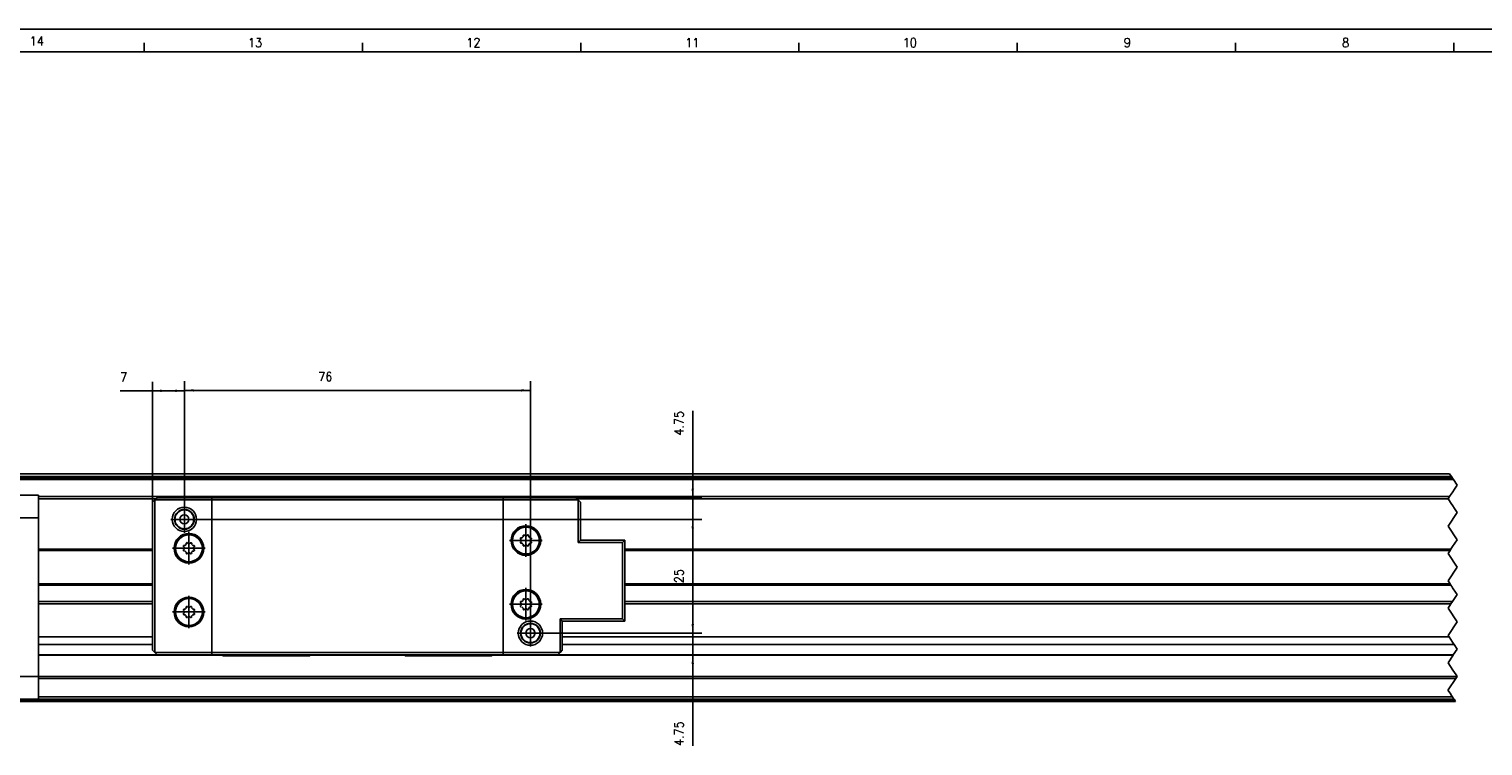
# Model space of a CAD drawing. Header units: inches. Extents: x -235 to 1816, y -109 to 485.
# Tile 8 of 25: x -49 to 271, y 327 to 485. Entities that reach past the tile are written whole.
import ezdxf

# ---------------------------------------------------------------- set-up
doc = ezdxf.new("R2010")
doc.units = ezdxf.units.IN
doc.linetypes.add('DOT_CENTER', pattern=[14, 12, -1, 0, -1])
doc.layers.add('1', color=7, linetype='Continuous')
doc.styles.add('CONVERTER_11', font='txt.shx', dxfattribs={"width": 0.9})
doc.dimstyles.new('ME10_DIM_48', dxfattribs={"dimtxt": 2, "dimasz": 2, "dimexe": 2, "dimexo": 0, "dimgap": 2, "dimtad": 1, "dimdsep": 46, "dimtxsty": 'CONVERTER_11', "dimsah": 1, "dimcen": 0.09, "dimclrd": 2, "dimclre": 2, "dimclrt": 2, "dimadec": 0, "dimazin": 0, "dimtfac": 1, "dimtdec": 4, "dimtix": 1, "dimtmove": 0, "dimatfit": 3, "dimfxl": 1, "dimtolj": 1, "dimtzin": 0, "dimarcsym": 0})
doc.dimstyles.new('ME10_DIM_49', dxfattribs={"dimtxt": 2, "dimasz": 2, "dimexe": 2, "dimexo": 0, "dimgap": 2, "dimtad": 1, "dimdsep": 46, "dimtxsty": 'CONVERTER_11', "dimsah": 1, "dimcen": 0.09, "dimclrd": 2, "dimclre": 2, "dimclrt": 2, "dimadec": 0, "dimazin": 0, "dimtfac": 1, "dimtdec": 4, "dimtix": 1, "dimtmove": 0, "dimatfit": 3, "dimfxl": 1, "dimtolj": 1, "dimtzin": 0, "dimarcsym": 0})
doc.dimstyles.new('ME10_DIM_50', dxfattribs={"dimtxt": 2, "dimasz": 2, "dimexe": 2, "dimexo": 0, "dimgap": 2, "dimtad": 1, "dimdsep": 46, "dimtxsty": 'CONVERTER_11', "dimsah": 1, "dimcen": 0.09, "dimclrd": 2, "dimclre": 2, "dimclrt": 2, "dimadec": 0, "dimazin": 0, "dimtfac": 1, "dimtdec": 4, "dimtix": 1, "dimtmove": 0, "dimatfit": 3, "dimfxl": 1, "dimtolj": 1, "dimtzin": 0, "dimarcsym": 0})
doc.dimstyles.new('ME10_DIM_51', dxfattribs={"dimtxt": 2, "dimasz": 2, "dimexe": 2, "dimexo": 0, "dimgap": 2, "dimtad": 1, "dimdsep": 46, "dimtxsty": 'CONVERTER_11', "dimsah": 1, "dimcen": 0.09, "dimclrd": 2, "dimclre": 2, "dimclrt": 2, "dimadec": 0, "dimazin": 0, "dimtfac": 1, "dimtdec": 4, "dimtix": 1, "dimtmove": 0, "dimatfit": 3, "dimfxl": 1, "dimtolj": 1, "dimtzin": 0, "dimarcsym": 0})
doc.dimstyles.new('ME10_DIM_54', dxfattribs={"dimtxt": 2, "dimasz": 2, "dimexe": 2, "dimexo": 0, "dimgap": 2, "dimtad": 1, "dimdsep": 46, "dimtxsty": 'CONVERTER_11', "dimsah": 1, "dimcen": 0.09, "dimclrd": 2, "dimclre": 2, "dimclrt": 2, "dimadec": 0, "dimazin": 0, "dimtfac": 1, "dimtdec": 4, "dimtix": 1, "dimtmove": 0, "dimatfit": 3, "dimfxl": 1, "dimtolj": 1, "dimtzin": 0, "dimarcsym": 0})

# ---------------------------------------------------------------- blocks, each defined once
blk = doc.blocks.new('L-6_CABEZA__40', base_point=(-21.57, 347.1))
at = {"color": 7, "linetype": 'Continuous'}
for p, q in [((-21.57, 380.85), (-21.07, 381.35)), ((-21.57, 348.35), (-21.57, 380.85)), ((-21.07, 381.35), (-20.57, 381.85)), ((-8.57, 381.35), (-21.07, 381.35)), ((-21.07, 381.35), (-21.07, 347.85)), ((-20.57, 381.85), (-8.57, 381.85)), ((-8.57, 381.85), (-6.32, 381.85)), ((-8.57, 381.35), (-8.57, 381.85)), ((55.43, 381.35), (-8.57, 381.35)), ((-8.57, 347.85), (-8.57, 381.35)), ((-6.07, 382.1), (-6.32, 381.85)), ((-6.32, 381.85), (13.18, 381.85)), ((0.37, 382.1), (-6.07, 382.1)), ((6.49, 382.1), (0.37, 382.1)), ((12.93, 382.1), (6.49, 382.1)), ((13.18, 381.85), (12.93, 382.1)), ((13.18, 381.85), (33.68, 381.85)), ((33.93, 382.1), (33.68, 381.85)), ((33.68, 381.85), (53.18, 381.85)), ((40.37, 382.1), (33.93, 382.1)), ((46.49, 382.1), (40.37, 382.1)), ((52.93, 382.1), (46.49, 382.1)), ((53.18, 381.85), (52.93, 382.1)), ((53.18, 381.85), (55.43, 381.85)), ((55.43, 381.85), (71.43, 381.85)), ((55.43, 381.85), (55.43, 381.35)), ((55.43, 381.35), (71.93, 381.35)), ((55.43, 347.85), (55.43, 381.35)), ((71.43, 381.85), (71.93, 381.35)), ((72.43, 380.85), (71.93, 381.35)), ((71.93, 372.04), (71.93, 381.35)), ((72.43, 380.85), (72.43, 372.54)), ((60.14, 373.61), (60.19, 373.52)), ((60.66, 373.52), (60.71, 373.61)), ((-14.64, 370.99), (-14.73, 371.04)), ((-14.73, 370.46), (-14.64, 370.52)), ((-14.61, 370.92), (-14.61, 370.93)), ((-14.61, 370.58), (-14.61, 370.59)), ((-14.59, 371.36), (-14.5, 371.34)), ((-14.16, 371.67), (-14.18, 371.77)), ((-14.16, 371.66), (-14.16, 371.67)), ((-13.86, 371.91), (-13.81, 371.82)), ((-13.34, 371.82), (-13.28, 371.91)), ((-12.98, 371.67), (-12.99, 371.66)), ((-12.96, 371.77), (-12.98, 371.67)), ((-12.65, 371.34), (-12.55, 371.36)), ((-12.54, 370.93), (-12.54, 370.92)), ((-12.54, 370.59), (-12.54, 370.58)), ((-12.42, 371.04), (-12.51, 370.99)), ((-12.51, 370.52), (-12.42, 370.46)), ((59.36, 372.69), (59.27, 372.74)), ((59.27, 372.16), (59.36, 372.22)), ((59.39, 372.62), (59.39, 372.63)), ((59.39, 372.28), (59.39, 372.29)), ((59.41, 373.06), (59.5, 373.04)), ((59.5, 371.86), (59.41, 371.84)), ((59.84, 373.37), (59.81, 373.47)), ((59.81, 371.43), (59.84, 371.53)), ((59.84, 373.36), (59.84, 373.37)), ((59.84, 371.53), (59.84, 371.55)), ((60.19, 371.38), (60.14, 371.3)), ((60.71, 371.3), (60.66, 371.38)), ((61.04, 373.47), (61.01, 373.37)), ((61.01, 373.37), (61.01, 373.36)), ((61.01, 371.55), (61.01, 371.53)), ((61.01, 371.53), (61.04, 371.43)), ((61.35, 373.04), (61.44, 373.06)), ((61.44, 371.84), (61.35, 371.86)), ((61.46, 372.63), (61.46, 372.62)), ((61.46, 372.29), (61.46, 372.28)), ((61.58, 372.74), (61.49, 372.69)), ((61.49, 372.22), (61.58, 372.16)), ((72.43, 372.54), (71.93, 372.04)), ((71.93, 372.04), (81.67, 372.04)), ((72.43, 372.54), (82.17, 372.54)), ((82.17, 372.54), (81.67, 372.04)), ((81.67, 355.27), (81.67, 372.04)), ((82.17, 354.77), (82.17, 372.54)), ((-14.5, 370.16), (-14.59, 370.14)), ((-14.18, 369.73), (-14.16, 369.83)), ((-14.16, 369.83), (-14.16, 369.85)), ((-13.81, 369.68), (-13.86, 369.6)), ((-13.28, 369.6), (-13.34, 369.68)), ((-12.99, 369.85), (-12.98, 369.83)), ((-12.98, 369.83), (-12.96, 369.73)), ((-12.55, 370.14), (-12.65, 370.16)), ((-14.16, 357.67), (-14.19, 357.77)), ((-14.16, 357.66), (-14.16, 357.67)), ((-13.86, 357.91), (-13.81, 357.82)), ((-13.34, 357.82), (-13.29, 357.91)), ((-12.96, 357.77), (-12.99, 357.67)), ((-12.99, 357.67), (-12.99, 357.66)), ((59.36, 358.69), (59.27, 358.74)), ((59.27, 358.16), (59.36, 358.22)), ((59.39, 358.62), (59.39, 358.63)), ((59.39, 358.28), (59.39, 358.29)), ((59.41, 359.06), (59.5, 359.04)), ((59.5, 357.86), (59.41, 357.84)), ((59.84, 359.37), (59.81, 359.47)), ((59.84, 359.36), (59.84, 359.37)), ((60.14, 359.61), (60.19, 359.52)), ((60.66, 359.52), (60.71, 359.61)), ((61.04, 359.47), (61.01, 359.37)), ((61.01, 359.37), (61.01, 359.36)), ((61.35, 359.04), (61.44, 359.06)), ((61.44, 357.84), (61.35, 357.86)), ((61.46, 358.63), (61.46, 358.62)), ((61.46, 358.29), (61.46, 358.28)), ((61.58, 358.74), (61.49, 358.69)), ((61.49, 358.22), (61.58, 358.16)), ((-14.64, 356.99), (-14.73, 357.04)), ((-14.73, 356.46), (-14.64, 356.52)), ((-14.61, 356.92), (-14.61, 356.93)), ((-14.61, 356.58), (-14.61, 356.59)), ((-14.59, 357.36), (-14.5, 357.34)), ((-14.5, 356.16), (-14.59, 356.14)), ((-14.19, 355.73), (-14.16, 355.83)), ((-14.16, 355.83), (-14.16, 355.85)), ((-13.81, 355.68), (-13.86, 355.6)), ((-13.29, 355.6), (-13.34, 355.68)), ((-12.99, 355.85), (-12.99, 355.83)), ((-12.99, 355.83), (-12.96, 355.73)), ((-12.65, 357.34), (-12.56, 357.36)), ((-12.56, 356.14), (-12.65, 356.16)), ((-12.54, 356.93), (-12.54, 356.92)), ((-12.54, 356.59), (-12.54, 356.58)), ((-12.42, 357.04), (-12.51, 356.99)), ((-12.51, 356.52), (-12.42, 356.46)), ((59.81, 357.43), (59.84, 357.53)), ((59.84, 357.53), (59.84, 357.55)), ((60.19, 357.38), (60.14, 357.3)), ((60.71, 357.3), (60.66, 357.38)), ((61.01, 357.55), (61.01, 357.53)), ((61.01, 357.53), (61.04, 357.43)), ((67.93, 347.85), (67.93, 355.27)), ((67.93, 355.27), (68.43, 354.77)), ((81.67, 355.27), (67.93, 355.27)), ((68.43, 354.77), (82.17, 354.77)), ((68.43, 348.6), (68.43, 354.77)), ((82.17, 354.77), (81.67, 355.27)), ((-21.07, 347.85), (-21.57, 348.35)), ((67.93, 347.85), (68.43, 348.35)), ((68.43, 348.35), (68.43, 348.6)), ((-8.57, 347.85), (-21.07, 347.85)), ((-21.07, 347.85), (-20.57, 347.35)), ((-20.57, 347.35), (-8.57, 347.35)), ((-8.57, 347.85), (-8.57, 347.35)), ((-8.57, 347.85), (55.43, 347.85)), ((-6.32, 347.35), (-8.57, 347.35)), ((13.18, 347.35), (-6.32, 347.35)), ((-6.32, 347.35), (-6.07, 347.1)), ((-6.07, 347.1), (12.93, 347.1)), ((12.93, 347.1), (13.18, 347.35)), ((33.68, 347.35), (13.18, 347.35)), ((33.68, 347.35), (33.93, 347.1)), ((53.18, 347.35), (33.68, 347.35)), ((33.93, 347.1), (52.93, 347.1)), ((53.18, 347.35), (52.93, 347.1)), ((55.43, 347.35), (53.18, 347.35)), ((67.93, 347.85), (55.43, 347.85)), ((55.43, 347.85), (55.43, 347.35)), ((67.43, 347.35), (55.43, 347.35)), ((67.93, 347.85), (67.43, 347.35))]:
    blk.add_line(p, q, dxfattribs=at)
for centre, radius in [((-14.57, 377.1), 2.68), ((-14.57, 377.1), 2.17), ((-14.57, 377.1), 2.08), ((-14.57, 377.1), 1), ((-13.57, 370.75), 3.25), ((-13.57, 370.75), 3), ((-13.57, 370.75), 2.95), ((60.43, 372.45), 3.25), ((60.43, 372.45), 3), ((60.43, 372.45), 2.95), ((60.43, 358.45), 3.25), ((60.43, 358.45), 3), ((60.43, 358.45), 2.95), ((-13.57, 356.75), 3.25), ((-13.57, 356.75), 3), ((-13.57, 356.75), 2.95), ((61.43, 352.1), 2.67), ((61.43, 352.1), 2.17), ((61.43, 352.1), 2.08), ((61.43, 352.1), 1)]:
    blk.add_circle(centre, radius, dxfattribs=at)
for centre, radius, start, end in [((59.96, 373.5), 0.15, 113.8206, 192.5), ((60.43, 372.45), 1.3, 111.1794, 113.8206), ((60.01, 373.53), 0.15, 90, 111.1794), ((60.01, 373.53), 0.15, 32.5, 90), ((60.84, 373.53), 0.15, 68.8206, 147.5), ((60.43, 372.45), 1.3, 66.1794, 68.8206), ((60.89, 373.5), 0.15, 45, 66.1794), ((60.89, 373.5), 0.15, 347.5, 45), ((-14.65, 371.17), 0.15, 158.8206, 237.5), ((-14.65, 370.34), 0.15, 122.5, 180), ((-13.57, 370.75), 1.3, 156.1794, 158.8206), ((-14.63, 371.22), 0.15, 135, 156.1794), ((-14.63, 371.22), 0.15, 77.5, 135), ((-14.68, 370.93), 0.07, 0, 57.5), ((-14.68, 370.58), 0.07, 302.5, 0), ((-13.57, 370.75), 1.05, 170.9522, 189.0478), ((-14.48, 371.41), 0.07, 257.5, 324.0478), ((-13.57, 370.75), 1.05, 125.9522, 144.0478), ((-14.04, 371.8), 0.15, 113.8206, 192.5), ((-14.23, 371.66), 0.07, 305.9522, 0), ((-13.57, 370.75), 1.3, 111.1794, 113.8206), ((-13.99, 371.83), 0.15, 90, 111.1794), ((-13.99, 371.83), 0.15, 32.5, 90), ((-13.75, 371.86), 0.07, 212.5, 279.0478), ((-13.57, 370.75), 1.05, 80.9522, 99.0478), ((-13.4, 371.86), 0.07, 260.9522, 327.5), ((-13.16, 371.83), 0.15, 68.8206, 147.5), ((-13.57, 370.75), 1.3, 66.1794, 68.8206), ((-13.11, 371.8), 0.15, 45, 66.1794), ((-13.11, 371.8), 0.15, 347.5, 45), ((-12.92, 371.66), 0.07, 180, 234.0478), ((-13.57, 370.75), 1.05, 35.9522, 54.0478), ((-12.67, 371.41), 0.07, 215.9522, 282.5), ((-12.52, 371.22), 0.15, 23.8206, 102.5), ((-12.47, 370.93), 0.07, 122.5, 180), ((-13.57, 370.75), 1.05, 350.9522, 9.0478), ((-12.47, 370.58), 0.07, 180, 237.5), ((-12.5, 371.17), 0.15, 302.5, 0), ((-12.5, 370.34), 0.15, 338.8206, 57.5), ((-13.57, 370.75), 1.3, 21.1794, 23.8206), ((-12.5, 371.17), 0.15, 0, 21.1794), ((59.35, 372.87), 0.15, 158.8206, 237.5), ((59.35, 372.04), 0.15, 122.5, 180), ((59.35, 372.04), 0.15, 180, 201.1794), ((60.43, 372.45), 1.3, 156.1794, 158.8206), ((60.43, 372.45), 1.3, 201.1794, 203.8206), ((59.37, 372.92), 0.15, 135, 156.1794), ((59.37, 371.99), 0.15, 203.8206, 282.5), ((59.37, 372.92), 0.15, 77.5, 135), ((59.32, 372.63), 0.07, 0, 57.5), ((59.32, 372.28), 0.07, 302.5, 0), ((60.43, 372.45), 1.05, 170.9522, 189.0478), ((59.52, 373.11), 0.07, 257.5, 324.0478), ((59.52, 371.8), 0.07, 35.9522, 102.5), ((60.43, 372.45), 1.05, 125.9522, 144.0478), ((60.43, 372.45), 1.05, 215.9522, 234.0478), ((59.77, 373.36), 0.07, 305.9522, 0), ((59.77, 371.55), 0.07, 360, 54.0478), ((59.96, 371.4), 0.15, 167.5, 225), ((59.96, 371.4), 0.15, 225, 246.1794), ((60.43, 372.45), 1.3, 246.1794, 248.8206), ((60.01, 371.38), 0.15, 248.8206, 327.5), ((60.25, 373.56), 0.07, 212.5, 279.0478), ((60.25, 371.35), 0.07, 80.9522, 147.5), ((60.43, 372.45), 1.05, 80.9522, 99.0478), ((60.43, 372.45), 1.05, 260.9522, 279.0478), ((60.6, 373.56), 0.07, 260.9522, 327.5), ((60.6, 371.35), 0.07, 32.5, 99.0478), ((60.84, 371.38), 0.15, 212.5, 270), ((60.84, 371.38), 0.15, 270, 291.1794), ((60.43, 372.45), 1.3, 291.1794, 293.8206), ((60.89, 371.4), 0.15, 293.8206, 12.5), ((61.08, 373.36), 0.07, 180, 234.0478), ((61.08, 371.55), 0.07, 125.9522, 180), ((60.43, 372.45), 1.05, 35.9522, 54.0478), ((60.43, 372.45), 1.05, 305.9522, 324.0478), ((61.33, 373.11), 0.07, 215.9522, 282.5), ((61.33, 371.8), 0.07, 77.5, 144.0478), ((61.48, 372.92), 0.15, 23.8206, 102.5), ((61.48, 371.99), 0.15, 257.5, 315), ((61.53, 372.63), 0.07, 122.5, 180), ((60.43, 372.45), 1.05, 350.9522, 9.0478), ((61.53, 372.28), 0.07, 180, 237.5), ((61.5, 372.87), 0.15, 302.5, 0), ((61.5, 372.04), 0.15, 338.8206, 57.5), ((61.48, 371.99), 0.15, 315, 336.1794), ((60.43, 372.45), 1.3, 21.1794, 23.8206), ((60.43, 372.45), 1.3, 336.1794, 338.8206), ((61.5, 372.87), 0.15, 0, 21.1794), ((-14.65, 370.34), 0.15, 180, 201.1794), ((-13.57, 370.75), 1.3, 201.1794, 203.8206), ((-14.63, 370.29), 0.15, 203.8206, 282.5), ((-14.48, 370.1), 0.07, 35.9522, 102.5), ((-13.57, 370.75), 1.05, 215.9522, 234.0478), ((-14.23, 369.85), 0.07, 360, 54.0478), ((-14.04, 369.7), 0.15, 167.5, 225), ((-14.04, 369.7), 0.15, 225, 246.1794), ((-13.57, 370.75), 1.3, 246.1794, 248.8206), ((-13.99, 369.68), 0.15, 248.8206, 327.5), ((-13.75, 369.65), 0.07, 80.9522, 147.5), ((-13.57, 370.75), 1.05, 260.9522, 279.0478), ((-13.4, 369.65), 0.07, 32.5, 99.0478), ((-13.16, 369.68), 0.15, 212.5, 270), ((-13.16, 369.68), 0.15, 270, 291.1794), ((-13.57, 370.75), 1.3, 291.1794, 293.8206), ((-13.11, 369.7), 0.15, 293.8206, 12.5), ((-12.92, 369.85), 0.07, 125.9522, 180), ((-13.57, 370.75), 1.05, 305.9522, 324.0478), ((-12.67, 370.1), 0.07, 77.5, 144.0478), ((-12.52, 370.29), 0.15, 257.5, 315), ((-12.52, 370.29), 0.15, 315, 336.1794), ((-13.57, 370.75), 1.3, 336.1794, 338.8206), ((-13.57, 356.75), 1.05, 125.9522, 144.0478), ((-14.04, 357.8), 0.15, 113.8206, 192.5), ((-14.23, 357.66), 0.07, 305.9522, 0), ((-13.57, 356.75), 1.3, 111.1794, 113.8206), ((-13.99, 357.83), 0.15, 90, 111.1794), ((-13.99, 357.83), 0.15, 32.5, 90), ((-13.75, 357.86), 0.07, 212.5, 279.0478), ((-13.57, 356.75), 1.05, 80.9522, 99.0478), ((-13.4, 357.86), 0.07, 260.9522, 327.5), ((-13.16, 357.83), 0.15, 68.8206, 147.5), ((-13.57, 356.75), 1.3, 66.1794, 68.8206), ((-13.11, 357.8), 0.15, 45, 66.1794), ((-13.11, 357.8), 0.15, 347.5, 45), ((-12.92, 357.66), 0.07, 180, 234.0478), ((-13.57, 356.75), 1.05, 35.9522, 54.0478), ((59.35, 358.87), 0.15, 158.8206, 237.5), ((59.35, 358.04), 0.15, 122.5, 180), ((59.35, 358.04), 0.15, 180, 201.1794), ((60.43, 358.45), 1.3, 156.1794, 158.8206), ((60.43, 358.45), 1.3, 201.1794, 203.8206), ((59.37, 358.92), 0.15, 135, 156.1794), ((59.37, 357.99), 0.15, 203.8206, 282.5), ((59.37, 358.92), 0.15, 77.5, 135), ((59.32, 358.63), 0.07, 0, 57.5), ((59.32, 358.28), 0.07, 302.5, 0), ((60.43, 358.45), 1.05, 170.9522, 189.0478), ((59.52, 359.11), 0.07, 257.5, 324.0478), ((59.52, 357.8), 0.07, 35.9522, 102.5), ((60.43, 358.45), 1.05, 125.9522, 144.0478), ((60.43, 358.45), 1.05, 215.9522, 234.0478), ((59.96, 359.5), 0.15, 113.8206, 192.5), ((59.77, 359.36), 0.07, 305.9522, 0), ((59.77, 357.55), 0.07, 360, 54.0478), ((60.43, 358.45), 1.3, 111.1794, 113.8206), ((60.01, 359.53), 0.15, 90, 111.1794), ((60.01, 359.53), 0.15, 32.5, 90), ((60.25, 359.56), 0.07, 212.5, 279.0478), ((60.43, 358.45), 1.05, 80.9522, 99.0478), ((60.6, 359.56), 0.07, 260.9522, 327.5), ((60.84, 359.53), 0.15, 68.8206, 147.5), ((60.43, 358.45), 1.3, 66.1794, 68.8206), ((60.89, 359.5), 0.15, 45, 66.1794), ((60.89, 359.5), 0.15, 347.5, 45), ((61.08, 359.36), 0.07, 180, 234.0478), ((61.08, 357.55), 0.07, 125.9522, 180), ((60.43, 358.45), 1.05, 35.9522, 54.0478), ((60.43, 358.45), 1.05, 305.9522, 324.0478), ((61.33, 359.11), 0.07, 215.9522, 282.5), ((61.33, 357.8), 0.07, 77.5, 144.0478), ((61.48, 358.92), 0.15, 23.8206, 102.5), ((61.48, 357.99), 0.15, 257.5, 315), ((61.53, 358.63), 0.07, 122.5, 180), ((60.43, 358.45), 1.05, 350.9522, 9.0478), ((61.53, 358.28), 0.07, 180, 237.5), ((61.5, 358.87), 0.15, 302.5, 0), ((61.5, 358.04), 0.15, 338.8206, 57.5), ((61.48, 357.99), 0.15, 315, 336.1794), ((60.43, 358.45), 1.3, 21.1794, 23.8206), ((60.43, 358.45), 1.3, 336.1794, 338.8206), ((61.5, 358.87), 0.15, 0, 21.1794), ((-14.65, 357.17), 0.15, 158.8206, 237.5), ((-14.65, 356.34), 0.15, 122.5, 180), ((-14.65, 356.34), 0.15, 180, 201.1794), ((-13.57, 356.75), 1.3, 156.1794, 158.8206), ((-13.57, 356.75), 1.3, 201.1794, 203.8206), ((-14.63, 357.22), 0.15, 135, 156.1794), ((-14.63, 356.29), 0.15, 203.8206, 282.5), ((-14.63, 357.22), 0.15, 77.5, 135), ((-14.68, 356.93), 0.07, 0, 57.5), ((-14.68, 356.58), 0.07, 302.5, 0), ((-13.57, 356.75), 1.05, 170.9522, 189.0478), ((-14.48, 357.41), 0.07, 257.5, 324.0478), ((-14.48, 356.1), 0.07, 35.9522, 102.5), ((-13.57, 356.75), 1.05, 215.9522, 234.0478), ((-14.23, 355.85), 0.07, 360, 54.0478), ((-14.04, 355.7), 0.15, 167.5, 225), ((-14.04, 355.7), 0.15, 225, 246.1794), ((-13.57, 356.75), 1.3, 246.1794, 248.8206), ((-13.99, 355.68), 0.15, 248.8206, 327.5), ((-13.75, 355.65), 0.07, 80.9522, 147.5), ((-13.57, 356.75), 1.05, 260.9522, 279.0478), ((-13.4, 355.65), 0.07, 32.5, 99.0478), ((-13.16, 355.68), 0.15, 212.5, 270), ((-13.16, 355.68), 0.15, 270, 291.1794), ((-13.57, 356.75), 1.3, 291.1794, 293.8206), ((-13.11, 355.7), 0.15, 293.8206, 12.5), ((-12.92, 355.85), 0.07, 125.9522, 180), ((-13.57, 356.75), 1.05, 305.9522, 324.0478), ((-12.67, 357.41), 0.07, 215.9522, 282.5), ((-12.67, 356.1), 0.07, 77.5, 144.0478), ((-12.52, 357.22), 0.15, 23.8206, 102.5), ((-12.52, 356.29), 0.15, 257.5, 315), ((-12.47, 356.93), 0.07, 122.5, 180), ((-13.57, 356.75), 1.05, 350.9522, 9.0478), ((-12.47, 356.58), 0.07, 180, 237.5), ((-12.5, 357.17), 0.15, 302.5, 0), ((-12.5, 356.34), 0.15, 338.8206, 57.5), ((-12.52, 356.29), 0.15, 315, 336.1794), ((-13.57, 356.75), 1.3, 21.1794, 23.8206), ((-13.57, 356.75), 1.3, 336.1794, 338.8206), ((-12.5, 357.17), 0.15, 0, 21.1794), ((59.96, 357.4), 0.15, 167.5, 225), ((59.96, 357.4), 0.15, 225, 246.1794), ((60.43, 358.45), 1.3, 246.1794, 248.8206), ((60.01, 357.38), 0.15, 248.8206, 327.5), ((60.25, 357.35), 0.07, 80.9522, 147.5), ((60.43, 358.45), 1.05, 260.9522, 279.0478), ((60.6, 357.35), 0.07, 32.5, 99.0478), ((60.84, 357.38), 0.15, 212.5, 270), ((60.84, 357.38), 0.15, 270, 291.1794), ((60.43, 358.45), 1.3, 291.1794, 293.8206), ((60.89, 357.4), 0.15, 293.8206, 12.5)]:
    blk.add_arc(centre, radius, start, end, dxfattribs=at)
at = {"layer": '1', "color": 2, "linetype": 'DOT_CENTER'}
for p, q in [((-14.57, 380.05), (-14.57, 374.16)), ((-11.63, 377.1), (-17.52, 377.1)), ((-13.57, 374.33), (-13.57, 367.18)), ((60.43, 376.03), (60.43, 368.88)), ((-10, 370.75), (-17.15, 370.75)), ((64, 372.45), (56.85, 372.45)), ((60.43, 362.03), (60.43, 354.88)), ((-13.57, 360.33), (-13.57, 353.18)), ((64, 358.45), (56.85, 358.45)), ((-10, 356.75), (-17.15, 356.75)), ((61.43, 355.05), (61.43, 349.16)), ((64.37, 352.1), (58.48, 352.1))]:
    blk.add_line(p, q, dxfattribs=at)
blk = doc.blocks.new('L-6_PERFIL__41', base_point=(-101.63, 337.1))
at = {"color": 7, "linetype": 'Continuous'}
for p, q in [((-67.57, 387.1), (263.26, 387.1)), ((-67.57, 387.09), (263.27, 387.09)), ((263.67, 386.48), (-67.57, 386.48)), ((-67.57, 386.16), (263.89, 386.16)), ((264.11, 385.83), (-67.57, 385.83)), ((-67.97, 382.41), (-46.57, 382.41)), ((-46.57, 382.41), (-46.57, 377.41)), ((263.27, 382.12), (-46.57, 382.12)), ((-46.57, 382.1), (-6.07, 382.1)), ((-46.57, 381.6), (-20.82, 381.6)), ((0.37, 382.1), (-6.07, 382.1)), ((6.49, 382.1), (0.37, 382.1)), ((12.93, 382.1), (6.49, 382.1)), ((12.93, 382.1), (33.93, 382.1)), ((40.37, 382.1), (33.93, 382.1)), ((46.49, 382.1), (40.37, 382.1)), ((52.93, 382.1), (46.49, 382.1)), ((52.93, 382.1), (263.26, 382.1)), ((71.68, 381.6), (262.93, 381.6)), ((-67.17, 377.41), (-46.57, 377.41)), ((-46.57, 377.41), (-46.57, 342.61)), ((-21.57, 370.54), (-46.57, 370.54)), ((263.55, 370.54), (82.17, 370.54)), ((-46.57, 370.29), (-21.57, 370.29)), ((82.17, 370.29), (263.38, 370.29)), ((-46.57, 362.92), (-21.57, 362.92)), ((-46.57, 362.67), (-21.57, 362.67)), ((82.17, 362.92), (263.38, 362.92)), ((82.17, 362.67), (263.55, 362.67)), ((-21.57, 359.04), (-46.57, 359.04)), ((-46.57, 358.54), (-21.57, 358.54)), ((263.89, 359.04), (82.17, 359.04)), ((82.17, 358.54), (263.55, 358.54)), ((-21.57, 351.27), (-46.57, 351.27)), ((263.15, 351.27), (68.43, 351.27)), ((-46.57, 349.61), (-21.57, 349.61)), ((68.43, 349.61), (264.26, 349.61)), ((-46.57, 347.32), (-6.29, 347.32)), ((-6.26, 347.29), (-46.57, 347.29)), ((33.74, 347.29), (13.11, 347.29)), ((13.15, 347.32), (33.71, 347.32)), ((260.18, 347.29), (53.11, 347.29)), ((53.15, 347.32), (260.18, 347.32)), ((260.18, 347.32), (264.07, 347.32)), ((260.18, 347.31), (260.18, 347.32)), ((264.07, 347.31), (260.18, 347.31)), ((260.18, 347.29), (260.18, 347.31)), ((264.05, 347.29), (260.18, 347.29)), ((-46.57, 342.61), (-96.97, 342.61)), ((-46.57, 342.61), (264.93, 342.6)), ((-46.57, 342.61), (-46.57, 337.61)), ((264.64, 342.17), (-46.57, 342.17)), ((-67.57, 337.6), (-46.57, 337.61)), ((264.43, 337.35), (-67.57, 337.35)), ((-67.57, 337.1), (264.59, 337.1)), ((263.93, 338.1), (-46.57, 338.1)), ((-46.57, 337.61), (0.13, 337.6)), ((0.13, 337.6), (264.26, 337.6))]:
    blk.add_line(p, q, dxfattribs=at)
at = {"color": 12, "linetype": 'Continuous'}
for p, q in [((263.27, 387.09), (263.26, 387.1)), ((263.27, 387.09), (263.43, 386.85)), ((263.43, 386.85), (263.46, 386.8)), ((263.46, 386.8), (263.59, 386.6)), ((263.59, 386.6), (263.67, 386.48)), ((263.89, 386.16), (263.67, 386.48)), ((264.5, 383.95), (263.82, 382.94)), ((263.89, 386.16), (264.11, 385.83)), ((264.11, 385.83), (264.93, 384.6)), ((264.93, 384.6), (264.5, 383.95)), ((262.93, 381.6), (263.26, 382.1)), ((262.93, 381.6), (263.76, 380.35)), ((263.27, 382.12), (263.26, 382.1)), ((263.76, 382.85), (263.27, 382.12)), ((263.76, 382.85), (263.82, 382.94)), ((263.82, 380.27), (263.76, 380.35)), ((263.82, 380.27), (264.49, 379.25)), ((264.93, 378.6), (262.93, 375.6)), ((264.49, 379.25), (264.93, 378.6)), ((262.93, 375.6), (264.93, 372.6)), ((263.55, 370.54), (263.38, 370.29)), ((263.78, 370.88), (263.55, 370.54)), ((263.95, 371.13), (263.78, 370.88)), ((264.93, 372.6), (263.95, 371.13)), ((263.38, 370.29), (262.93, 369.6)), ((262.93, 369.6), (264.93, 366.6)), ((264.93, 366.6), (262.93, 363.6)), ((262.93, 363.6), (263.38, 362.92)), ((263.38, 362.92), (263.55, 362.67)), ((263.55, 362.67), (263.78, 362.32)), ((263.78, 362.32), (263.93, 362.09)), ((263.93, 362.09), (263.95, 362.07)), ((263.95, 362.07), (264.75, 360.86)), ((264.75, 360.86), (264.93, 360.6)), ((263.55, 358.54), (262.93, 357.6)), ((262.93, 357.6), (264.93, 354.6)), ((263.89, 359.04), (263.55, 358.54)), ((264.93, 360.6), (263.89, 359.04)), ((264.93, 354.6), (262.93, 351.6)), ((262.93, 351.6), (263.15, 351.27)), ((263.9, 350.15), (263.15, 351.27)), ((264.07, 349.88), (263.9, 350.15)), ((264.07, 349.88), (264.26, 349.61)), ((264.93, 348.6), (264.07, 347.32)), ((264.26, 349.61), (264.93, 348.6)), ((264.05, 347.29), (262.93, 345.6)), ((262.93, 345.6), (264.02, 343.96)), ((264.05, 347.29), (264.07, 347.31)), ((264.07, 347.31), (264.07, 347.32)), ((264.64, 342.17), (262.98, 339.67)), ((264.02, 343.96), (264.69, 342.96)), ((264.93, 342.6), (264.64, 342.17)), ((264.69, 342.96), (264.93, 342.6)), ((262.98, 339.67), (262.93, 339.6)), ((262.93, 339.6), (262.99, 339.51)), ((262.99, 339.51), (263.55, 338.67)), ((263.66, 338.51), (263.55, 338.67)), ((263.66, 338.51), (263.93, 338.1)), ((263.93, 338.1), (264.09, 337.85)), ((264.09, 337.85), (264.26, 337.6)), ((264.26, 337.6), (264.43, 337.35)), ((264.59, 337.1), (264.43, 337.35))]:
    blk.add_line(p, q, dxfattribs=at)
blk = doc.blocks.new('L-6__42', base_point=(-101.63, 337.1))
for name, p in [('L-6_PERFIL__41', (-101.63, 337.1)), ('L-6_CABEZA__40', (-21.57, 347.1))]:
    blk.add_blockref(name, p)
blk = doc.blocks.new('*D93')
at = {"layer": '1', "color": 2, "linetype": 'Continuous'}
for p, q in [((97.06, 352.1), (97.06, 356.1)), ((61.43, 352.1), (99.06, 352.1)), ((97.06, 347.35), (97.06, 352.1)), ((53.18, 347.35), (99.06, 347.35)), ((97.06, 327.33), (97.06, 347.35))]:
    blk.add_line(p, q, dxfattribs=at)
at = {"layer": '1', "color": 2}
for points in [[(96.8, 354.1), (97.33, 354.1), (97.06, 352.1)], [(97.33, 345.35), (96.8, 345.35), (97.06, 347.35)]]:
    blk.add_solid(points, dxfattribs=at)
at = {"layer": '1', "color": 2, "insert": (95.06, 327.33), "char_height": 2, "attachment_point": 7, "rotation": 90, "line_spacing_factor": 0.60024, "style": 'CONVERTER_11'}
blk.add_mtext('4.75', dxfattribs=at)
blk = doc.blocks.new('*D94')
at = {"layer": '1', "color": 2, "linetype": 'Continuous'}
for p, q in [((-14.57, 377.1), (99.06, 377.1)), ((97.06, 377.1), (97.06, 352.1)), ((61.43, 352.1), (99.06, 352.1))]:
    blk.add_line(p, q, dxfattribs=at)
at = {"layer": '1', "color": 2}
for points in [[(97.33, 375.1), (96.8, 375.1), (97.06, 377.1)], [(96.8, 354.1), (97.33, 354.1), (97.06, 352.1)]]:
    blk.add_solid(points, dxfattribs=at)
at = {"layer": '1', "color": 2, "insert": (95.06, 363.1), "char_height": 2, "attachment_point": 7, "rotation": 90, "line_spacing_factor": 0.60024, "style": 'CONVERTER_11'}
blk.add_mtext('25', dxfattribs=at)
blk = doc.blocks.new('*D95')
at = {"layer": '1', "color": 2, "linetype": 'Continuous'}
for p, q in [((97.06, 400.96), (97.06, 381.85)), ((55.43, 381.85), (99.06, 381.85)), ((97.06, 381.85), (97.06, 377.1)), ((-14.57, 377.1), (99.06, 377.1)), ((97.06, 377.1), (97.06, 373.1))]:
    blk.add_line(p, q, dxfattribs=at)
at = {"layer": '1', "color": 2}
for points in [[(96.8, 383.85), (97.33, 383.85), (97.06, 381.85)], [(97.33, 375.1), (96.8, 375.1), (97.06, 377.1)]]:
    blk.add_solid(points, dxfattribs=at)
at = {"layer": '1', "color": 2, "insert": (95.06, 395.51), "char_height": 2, "attachment_point": 7, "rotation": 90, "line_spacing_factor": 0.60024, "style": 'CONVERTER_11'}
blk.add_mtext('4.75', dxfattribs=at)
blk = doc.blocks.new('*D96')
at = {"layer": '1', "color": 2, "linetype": 'Continuous'}
for p, q in [((-14.57, 377.1), (-14.57, 407.43)), ((61.43, 352.1), (61.43, 407.43)), ((61.43, 405.43), (-14.57, 405.43))]:
    blk.add_line(p, q, dxfattribs=at)
at = {"layer": '1', "color": 2}
for points in [[(-12.57, 405.69), (-12.57, 405.16), (-14.57, 405.43)], [(59.43, 405.16), (59.43, 405.69), (61.43, 405.43)]]:
    blk.add_solid(points, dxfattribs=at)
at = {"layer": '1', "color": 2, "insert": (14.83, 407.43), "char_height": 2, "attachment_point": 7, "rotation": 0.0001, "line_spacing_factor": 0.60024, "style": 'CONVERTER_11'}
blk.add_mtext('76', dxfattribs=at)
blk = doc.blocks.new('*D99')
at = {"layer": '1', "color": 2, "linetype": 'Continuous'}
for p, q in [((-21.57, 380.85), (-21.57, 407.33)), ((-14.57, 377.1), (-14.57, 407.33)), ((-28.67, 405.33), (-21.57, 405.33)), ((-21.57, 405.33), (-14.57, 405.33))]:
    blk.add_line(p, q, dxfattribs=at)
at = {"layer": '1', "color": 2}
for points in [[(-19.57, 405.59), (-19.57, 405.07), (-21.57, 405.33)], [(-16.57, 405.07), (-16.57, 405.59), (-14.57, 405.33)]]:
    blk.add_solid(points, dxfattribs=at)
at = {"layer": '1', "color": 2, "insert": (-28.67, 407.33), "char_height": 2, "attachment_point": 7, "rotation": 0.0001, "line_spacing_factor": 0.60024, "style": 'CONVERTER_11'}
blk.add_mtext('7', dxfattribs=at)
blk = doc.blocks.new('Marco_a1', base_point=(184.81, 187.78))
at = {"layer": '1', "color": 2, "linetype": 'Continuous'}
for p, q in [((604.81, 484.78), (-235.19, 484.78)), ((-23.42, 481.78), (-23.42, 479.78)), ((24.52, 481.78), (24.52, 479.78)), ((72.46, 481.78), (72.46, 479.78)), ((120.4, 481.78), (120.4, 479.78)), ((168.34, 481.78), (168.34, 479.78)), ((216.29, 481.78), (216.29, 479.78)), ((264.23, 481.78), (264.23, 479.78))]:
    blk.add_line(p, q, dxfattribs=at)
at = {"layer": '1', "color": 7, "linetype": 'Continuous'}
blk.add_line((599.81, 479.78), (-215.19, 479.78), dxfattribs=at)
at = {"layer": '1', "color": 2, "char_height": 2, "attachment_point": 4, "line_spacing_factor": 1.20048, "style": 'CONVERTER_11'}
for s, insert in [('14', (-48.52, 482.14)), ('13', (-0.6, 481.8)), ('12', (47.35, 481.8)), ('11', (95.45, 481.8)), ('10', (143.2, 481.8)), ('9', (191.74, 481.8)), ('8', (239.67, 481.8))]:
    blk.add_mtext(s, dxfattribs=dict(at, insert=insert))
blk = doc.blocks.new('Top', base_point=(184.81, 187.78))
blk.add_blockref('Marco_a1', (184.81, 187.78))
blk = doc.blocks.new('_dummy_frame__45', base_point=(-235.19, -174.57))
blk.add_blockref('Top', (184.81, 187.78))
blk = doc.blocks.new('_dummy_frame__46', base_point=(-346.5, -309.51))
at = {"layer": '1'}
blk.add_blockref('_dummy_frame__45', (-235.19, -174.57), dxfattribs=at)
blk = doc.blocks.new('E', base_point=(273, 362.101))
blk.add_blockref('L-6__42', (-101.634, 337.1))
at = {"layer": '1'}
for base, p2, dimstyle, picture, middle in [((-21.575, 405.329), (-21.575, 380.853), 'ME10_DIM_54', '*D99', (-28.075, 408.329)), ((61.425, 405.425), (61.425, 352.103), 'ME10_DIM_51', '*D96', (16.325, 408.425))]:
    dim = blk.add_linear_dim(base=base, p1=(-14.575, 377.103), p2=p2, dimstyle=dimstyle, dxfattribs=at)
    dim.commit()
    dim.dimension.update_dxf_attribs({"geometry": picture, "text_midpoint": middle, "text_rotation": 0.00014})
for base, p1, p2, dimstyle, picture, middle in [((97.065, 381.853), (-14.575, 377.103), (55.425, 381.853), 'ME10_DIM_50', '*D95', (94.065, 398.237)), ((97.065, 377.103), (61.425, 352.103), (-14.575, 377.103), 'ME10_DIM_49', '*D94', (94.065, 364.603)), ((97.065, 347.353), (61.425, 352.103), (53.177, 347.353), 'ME10_DIM_48', '*D93', (94.065, 330.057))]:
    dim = blk.add_linear_dim(base=base, p1=p1, p2=p2, angle=90, dimstyle=dimstyle, dxfattribs=at)
    dim.commit()
    dim.dimension.update_dxf_attribs({"geometry": picture, "text_midpoint": middle, "text_rotation": 90})

msp = doc.modelspace()

# ---------------------------------------------------------------- block references
msp.add_blockref('E', (273, 362.1))
at = {"layer": '1'}
msp.add_blockref('_dummy_frame__46', (-346.5, -309.51), dxfattribs=at)

doc.saveas('drawing.dxf')
